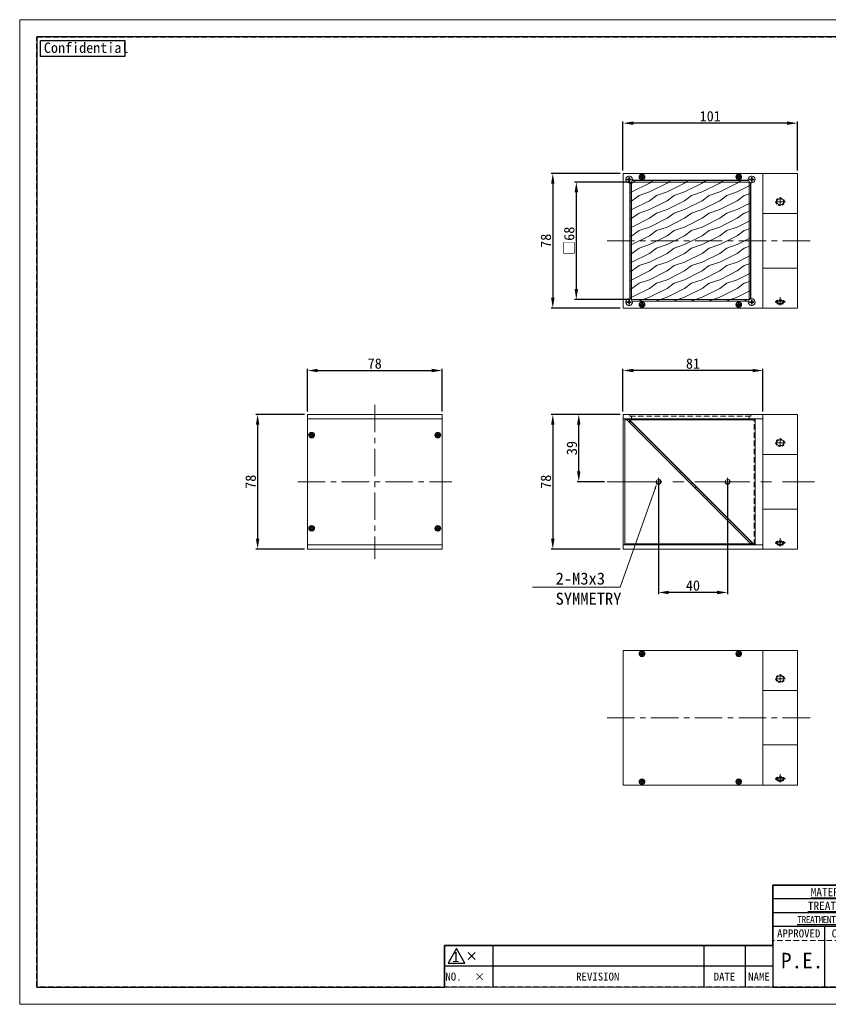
# Model space of a CAD drawing. Header units: millimetres. Extents: x -201 to 202, y 143 to 428.
# Tile 1 of 2: x -201 to 33, y 143 to 428. Entities that reach past the tile are written whole.
import ezdxf
from ezdxf import colors
from ezdxf.entities.mleader import LeaderData, LeaderLine
from ezdxf.enums import TextEntityAlignment as Align
from ezdxf.math import Vec2, Vec3

# ---------------------------------------------------------------- set-up
doc = ezdxf.new("R2010")
doc.units = ezdxf.units.MM
doc.header["$LTSCALE"] = 0.25
doc.linetypes.add('CENTER', pattern=[50.8, 31.75, -6.35, 6.35, -6.35])
doc.linetypes.add('HIDDEN', pattern=[9.525, 6.35, -3.175])
for name, color, linetype, lineweight in [('CENTER', 1, 'CENTER', 9), ('COVER', 7, 'Continuous', 20), ('COVER GLASS', 4, 'Continuous', 20), ('DIMENSION', 6, 'Continuous', 15), ('FRAME', 5, 'Continuous', 20), ('FRONT PANEL', 3, 'Continuous', 20), ('HALF MIRROR', 7, 'Continuous', 20), ('LENS ADAPTER', 7, 'Continuous', 20), ('MXB6332', 7, 'Continuous', 20), ('REAR PANEL', 3, 'Continuous', 20), ('SIDE PANEL 1', 11, 'Continuous', 20), ('SIDE PANEL 2', 11, 'Continuous', 20)]:
    doc.layers.add(name, color=color, linetype=linetype, lineweight=lineweight)
doc.layers.add('EMPTY LINE', color=252, linetype='Continuous', lineweight=0, plot=False)
doc.layers.add('FORM', color=7, linetype='Continuous')
doc.layers.add('MXB4508', color=7, linetype='Continuous')
doc.styles.add('VS Standard', font='msgothic.ttc', dxfattribs={"height": 3})
doc.styles.add('VS Standard(小)', font='txt', dxfattribs={"height": 2.4})
doc.dimstyles.new('VS Standard x0.5', dxfattribs={"dimtxt": 3, "dimasz": 3, "dimexe": 0.5, "dimexo": 0.8, "dimgap": 0.5, "dimtad": 3, "dimlfac": 2, "dimrnd": 0.0001, "dimzin": 9, "dimdsep": 46, "dimtxsty": 'VS Standard', "dimcen": 0, "dimaunit": 1, "dimadec": 0, "dimazin": 2, "dimtfac": 1, "dimtmove": 0, "dimatfit": 3, "dimfxl": 1, "dimtolj": 1, "dimtzin": 0, "dimarcsym": 0})

# ---------------------------------------------------------------- blocks, each defined once
blk = doc.blocks.new('表題欄金物用_ver2.0.0')
at = {"layer": 'FORM', "color": 0}
for p, q in [((-11, 40.5), (-191, 40.5)), ((-191, 40.5), (-191, 28.5)), ((-39, 36.5), (-191, 36.5)), ((-39, 32.5), (-191, 32.5)), ((-11, 28.5), (-191, 28.5)), ((-191, 28.5), (-191, 11)), ((-176, 28.5), (-176, 11)), ((-272, 23), (-286, 23)), ((-286, 23), (-286, 17)), ((-211, 23), (-272, 23)), ((-272, 23), (-272, 17)), ((-211, 23), (-211, 17)), ((-199, 23), (-211, 23)), ((-199, 23), (-199, 17)), ((-191, 23), (-199, 23)), ((-279.19, 21), (-277.19, 19)), ((-279.19, 19), (-277.19, 21)), ((-286, 17), (-286, 11)), ((-272, 17), (-286, 17)), ((-272, 17), (-272, 11)), ((-211, 17), (-272, 17)), ((-211, 17), (-211, 11)), ((-199, 17), (-211, 17)), ((-199, 17), (-199, 11)), ((-191, 17), (-199, 17)), ((-191, 11), (-11, 11))]:
    blk.add_line(p, q, dxfattribs=at)
at = {"layer": 'FORM', "color": 0, "linetype": 'HIDDEN', "lineweight": 9}
blk.add_line((-131, 24.5), (-191, 24.5), dxfattribs=at)
at = {"layer": 'FORM', "color": 0, "lineweight": 15}
blk.add_line((-191, 11), (-286, 11), dxfattribs=at)
at = {"layer": 'FORM', "color": 0}
blk.add_lwpolyline([(-282.58, 22.13), (-285.01, 17.93), (-280.16, 17.93)], close=True, dxfattribs=at)
at = {"layer": 'FORM', "color": 0, "attachment_point": 5}
for s, insert, char_height, width, style in [('{\\LMATERIAL}', (-173.5, 38.5), 2.4, 36.5, 'VS Standard(小)'), ('{\\LTREATMENT}', (-173.5, 34.5), 2.4, 36.5, 'VS Standard(小)'), ('{\\T0.9;\\LTREATMENT CONTACT}', (-173.5, 30.5), 2, 36.5, 'VS Standard(小)'), ('{\\fＭＳ ゴシック|b0|i0|c128|p49;APPROVED}', (-183.5, 26.5), 2.3, 15, 'VS Standard'), ('{\\fＭＳ ゴシック|b0|i0|c128|p49;CHECKED}', (-168.5, 26.5), 2.3, 15, 'VS Standard'), ('NO.', (-283.44, 14), 2.3, 14, 'VS Standard'), ('\\pxi-3,l4,t4;×^I', (-276.99, 14), 2.3, 14, 'VS Standard'), ('REVISION', (-241.67, 14), 2.3, 46, 'VS Standard'), ('{\\fMS Gothic|b0|i0|c128|p49;DATE}', (-204.99, 14), 2.3, 12, 'VS Standard'), ('NAME', (-195, 14), 2.3, 8, 'VS Standard')]:
    blk.add_mtext(s, dxfattribs=dict(at, insert=insert, char_height=char_height, width=width, style=style))
at = {"layer": 'FORM', "color": 0, "insert": (-282.79, 19.73), "char_height": 3, "attachment_point": 5, "style": 'VS Standard'}
blk.add_mtext('1', dxfattribs=at)
at = {"layer": 'FORM', "color": 0}
for tag, height, style, p in [('材料', 2.8, 'VS Standard', (-133, 38.5)), ('一般面取', 2.8, 'VS Standard', (-57, 38.5)), ('処理', 2.8, 'VS Standard', (-133, 34.5)), ('仕上', 2.8, 'VS Standard', (-57, 34.5)), ('処理接点', 2.8, 'VS Standard', (-133, 30.5)), ('偏芯', 2.8, 'VS Standard', (-57, 30.5)), ('一般公差', 2.4, 'VS Standard(小)', (-106, 26.31)), ('適用（機種名）', 3.6, 'VS Standard', (-44.75, 24.75)), ('角度', 2.4, 'VS Standard(小)', (-106, 21.94)), ('NAME', 3.5, 'VS Standard', (-44.75, 18.5)), ('SCALE', 2.4, 'VS Standard(小)', (-106, 17.56)), ('DATE', 2.4, 'VS Standard(小)', (-106, 13.19)), ('DRAW_NO.', 3.5, 'VS Standard', (-44.75, 13.5))]:
    blk.add_attdef(tag, text='', height=height, dxfattribs=dict(at, style=style)).set_placement(p, align=Align.MIDDLE_CENTER)
at = {"layer": 'FORM', "color": 0, "style": 'VS Standard'}
for tag, p in [('APPROVED', (-182.5, 15.06)), ('CHECKED', (-167.5, 15.18)), ('DESIGNED', (-152.5, 15.09)), ('DRAWN', (-137.5, 15.23))]:
    blk.add_attdef(tag, text='', height=4.5, dxfattribs=at).set_placement(p, align=Align.BOTTOM_CENTER)
blk = doc.blocks.new('*D126')
at = {"layer": 'Defpoints', "color": 0}
for p in [(-118.23, 313.5), (-132.63, 274.5), (-118.23, 274.5)]:
    blk.add_point(p, dxfattribs=at)
at = {"layer": 'DIMENSION', "color": 0, "lineweight": -2}
for p, q in [((-119.03, 313.5), (-133.13, 313.5)), ((-132.63, 310.5), (-132.63, 277.5)), ((-119.03, 274.5), (-133.13, 274.5))]:
    blk.add_line(p, q, dxfattribs=at)
at = {"layer": 'DIMENSION', "color": 0}
for points in [[(-132.13, 310.5), (-133.13, 310.5), (-132.63, 313.5)], [(-133.13, 277.5), (-132.13, 277.5), (-132.63, 274.5)]]:
    blk.add_solid(points, dxfattribs=at)
at = {"layer": 'DIMENSION', "color": 0, "insert": (-134.63, 294), "char_height": 3, "attachment_point": 5, "rotation": 90, "style": 'VS Standard'}
blk.add_mtext('\\A1;78', dxfattribs=at)
blk = doc.blocks.new('*D127')
at = {"layer": 'Defpoints', "color": 0}
for p in [(-79.23, 326.2), (-118.23, 313.5), (-79.23, 313.5)]:
    blk.add_point(p, dxfattribs=at)
at = {"layer": 'DIMENSION', "color": 0, "lineweight": -2}
for p, q in [((-118.23, 314.3), (-118.23, 326.7)), ((-115.23, 326.2), (-82.23, 326.2)), ((-79.23, 314.3), (-79.23, 326.7))]:
    blk.add_line(p, q, dxfattribs=at)
at = {"layer": 'DIMENSION', "color": 0}
for points in [[(-115.23, 326.7), (-115.23, 325.7), (-118.23, 326.2)], [(-82.23, 325.7), (-82.23, 326.7), (-79.23, 326.2)]]:
    blk.add_solid(points, dxfattribs=at)
at = {"layer": 'DIMENSION', "color": 0, "insert": (-98.73, 328.2), "char_height": 3, "attachment_point": 5, "style": 'VS Standard'}
blk.add_mtext('\\A1;78', dxfattribs=at)
blk = doc.blocks.new('*D128')
at = {"layer": 'Defpoints', "color": 0}
for p in [(-26.86, 326.2), (-26.86, 313.5), (13.64, 313.5)]:
    blk.add_point(p, dxfattribs=at)
at = {"layer": 'DIMENSION', "color": 0, "lineweight": -2}
for p, q in [((-26.86, 314.3), (-26.86, 326.7)), ((10.64, 326.2), (-23.86, 326.2)), ((13.64, 314.3), (13.64, 326.7))]:
    blk.add_line(p, q, dxfattribs=at)
at = {"layer": 'DIMENSION', "color": 0}
for points in [[(-23.86, 326.7), (-23.86, 325.7), (-26.86, 326.2)], [(10.64, 325.7), (10.64, 326.7), (13.64, 326.2)]]:
    blk.add_solid(points, dxfattribs=at)
at = {"layer": 'DIMENSION', "color": 0, "insert": (-6.61, 328.2), "char_height": 3, "attachment_point": 5, "style": 'VS Standard'}
blk.add_mtext('\\A1;81', dxfattribs=at)
blk = doc.blocks.new('*D129')
at = {"layer": 'Defpoints', "color": 0}
for p in [(-16.61, 294), (3.39, 294), (-16.61, 261.96)]:
    blk.add_point(p, dxfattribs=at)
at = {"layer": 'DIMENSION', "color": 0, "lineweight": -2}
for p, q in [((-16.61, 293.2), (-16.61, 261.46)), ((3.39, 293.2), (3.39, 261.46)), ((0.39, 261.96), (-13.61, 261.96))]:
    blk.add_line(p, q, dxfattribs=at)
at = {"layer": 'DIMENSION', "color": 0}
for points in [[(-13.61, 262.46), (-13.61, 261.46), (-16.61, 261.96)], [(0.39, 261.46), (0.39, 262.46), (3.39, 261.96)]]:
    blk.add_solid(points, dxfattribs=at)
at = {"layer": 'DIMENSION', "color": 0, "insert": (-6.61, 263.96), "char_height": 3, "attachment_point": 5, "style": 'VS Standard'}
blk.add_mtext('\\A1;40', dxfattribs=at)
blk = doc.blocks.new('*D130')
at = {"layer": 'Defpoints', "color": 0}
for p in [(-26.86, 313.5), (-47.18, 274.5), (-26.86, 274.5)]:
    blk.add_point(p, dxfattribs=at)
at = {"layer": 'DIMENSION', "color": 0, "lineweight": -2}
for p, q in [((-27.66, 313.5), (-47.68, 313.5)), ((-47.18, 310.5), (-47.18, 277.5)), ((-27.66, 274.5), (-47.68, 274.5))]:
    blk.add_line(p, q, dxfattribs=at)
at = {"layer": 'DIMENSION', "color": 0}
for points in [[(-46.68, 310.5), (-47.68, 310.5), (-47.18, 313.5)], [(-47.68, 277.5), (-46.68, 277.5), (-47.18, 274.5)]]:
    blk.add_solid(points, dxfattribs=at)
at = {"layer": 'DIMENSION', "color": 0, "insert": (-49.18, 294), "char_height": 3, "attachment_point": 5, "rotation": 90, "style": 'VS Standard'}
blk.add_mtext('\\A1;78', dxfattribs=at)
blk = doc.blocks.new('*D131')
at = {"layer": 'Defpoints', "color": 0}
for p in [(-39.66, 313.5), (-26.86, 313.5), (-31.46, 294)]:
    blk.add_point(p, dxfattribs=at)
at = {"layer": 'DIMENSION', "color": 0, "lineweight": -2}
for p, q in [((-27.66, 313.5), (-40.16, 313.5)), ((-39.66, 297), (-39.66, 310.5)), ((-32.26, 294), (-40.16, 294))]:
    blk.add_line(p, q, dxfattribs=at)
at = {"layer": 'DIMENSION', "color": 0}
for points in [[(-39.16, 310.5), (-40.16, 310.5), (-39.66, 313.5)], [(-40.16, 297), (-39.16, 297), (-39.66, 294)]]:
    blk.add_solid(points, dxfattribs=at)
at = {"layer": 'DIMENSION', "color": 0, "insert": (-41.66, 303.75), "char_height": 3, "attachment_point": 5, "rotation": 90, "style": 'VS Standard'}
blk.add_mtext('\\A1;39', dxfattribs=at)
blk = doc.blocks.new('*D132')
at = {"layer": 'Defpoints', "color": 0}
for p in [(-26.86, 397.8), (-26.86, 383.25), (23.64, 383.25)]:
    blk.add_point(p, dxfattribs=at)
at = {"layer": 'DIMENSION', "color": 0, "lineweight": -2}
for p, q in [((-26.86, 384.05), (-26.86, 398.3)), ((20.64, 397.8), (-23.86, 397.8)), ((23.64, 384.05), (23.64, 398.3))]:
    blk.add_line(p, q, dxfattribs=at)
at = {"layer": 'DIMENSION', "color": 0}
for points in [[(-23.86, 398.3), (-23.86, 397.3), (-26.86, 397.8)], [(20.64, 397.3), (20.64, 398.3), (23.64, 397.8)]]:
    blk.add_solid(points, dxfattribs=at)
at = {"layer": 'DIMENSION', "color": 0, "insert": (-1.61, 399.8), "char_height": 3, "attachment_point": 5, "style": 'VS Standard'}
blk.add_mtext('\\A1;101', dxfattribs=at)
blk = doc.blocks.new('*D133')
at = {"layer": 'Defpoints', "color": 0}
for p in [(-26.86, 383.25), (-47.18, 344.25), (-26.86, 344.25)]:
    blk.add_point(p, dxfattribs=at)
at = {"layer": 'DIMENSION', "color": 0, "lineweight": -2}
for p, q in [((-27.66, 383.25), (-47.68, 383.25)), ((-47.18, 380.25), (-47.18, 347.25)), ((-27.66, 344.25), (-47.68, 344.25))]:
    blk.add_line(p, q, dxfattribs=at)
at = {"layer": 'DIMENSION', "color": 0}
for points in [[(-46.68, 380.25), (-47.68, 380.25), (-47.18, 383.25)], [(-47.68, 347.25), (-46.68, 347.25), (-47.18, 344.25)]]:
    blk.add_solid(points, dxfattribs=at)
at = {"layer": 'DIMENSION', "color": 0, "insert": (-49.18, 363.75), "char_height": 3, "attachment_point": 5, "rotation": 90, "style": 'VS Standard'}
blk.add_mtext('\\A1;78', dxfattribs=at)
blk = doc.blocks.new('*D134')
at = {"layer": 'Defpoints', "color": 0}
for p in [(-24.11, 380.75), (-40.37, 346.75), (-24.11, 346.75)]:
    blk.add_point(p, dxfattribs=at)
at = {"layer": 'DIMENSION', "color": 0, "lineweight": -2}
for p, q in [((-24.91, 380.75), (-40.87, 380.75)), ((-40.37, 377.75), (-40.37, 349.75)), ((-24.91, 346.75), (-40.87, 346.75))]:
    blk.add_line(p, q, dxfattribs=at)
at = {"layer": 'DIMENSION', "color": 0}
for points in [[(-39.87, 377.75), (-40.87, 377.75), (-40.37, 380.75)], [(-40.87, 349.75), (-39.87, 349.75), (-40.37, 346.75)]]:
    blk.add_solid(points, dxfattribs=at)
at = {"layer": 'DIMENSION', "color": 0, "insert": (-42.4, 363.75), "char_height": 3, "attachment_point": 5, "rotation": 90, "style": 'VS Standard'}
blk.add_mtext('\\A1;□\\A1;68', dxfattribs=at)

msp = doc.modelspace()

# ---------------------------------------------------------------- hatches: boundary and pattern name
at = {"layer": 'COVER GLASS'}
h = msp.add_hatch(dxfattribs=at)
h.set_pattern_fill('WOOD1', color=256, scale=0.25, style=0)
h.set_pattern_definition([(216.8699, (-205.1124, 133.0253), (15.2399996, 10.1600006), [2.54, -22.86]), (206.5651, (-202.0644, 131.5013), (-5.079996, -5.080007), [5.67961, -5.67961]), (198.4349, (-202.0644, 128.9613), (-10.160002, -5.079992), [3.21288, -12.851496])])
h.paths.add_polyline_path([(9.4636, 346.3039, -0.24091424), (10.0914, 346.9319), (10.0914, 380.5765, -0.2407244), (9.4638, 381.2039), (-24.181, 381.2039, -0.24071633), (-24.8086, 380.5765), (-24.8086, 346.9319, -0.24090616), (-24.1808, 346.3039)])
at = {"layer": 'HALF MIRROR'}
h = msp.add_hatch(dxfattribs=at)
h.set_pattern_fill('ANSI31', color=256, scale=0.5, style=0)
h.set_pattern_definition([(45, (-830.8339, 149.7678), (-1.122532, 1.122532), [])])
h.paths.add_polyline_path([(-24.8382, 311.7092), (-24.6614, 311.5324), (10.3404, 276.5306), (10.5171, 276.3538), (10.1636, 276.0003), (9.9868, 276.1771), (-25.015, 311.1788), (-25.1918, 311.3556)])
edge = h.paths.add_edge_path()
edge.add_line((-25.015, 311.1788), (-24.6614, 311.5324))
edge.add_line((9.9868, 276.1771), (10.3404, 276.5306))

# ---------------------------------------------------------------- linework, layer by layer
at = {"layer": 'CENTER', "ltscale": 0.3}
for p, q in [((18.6414, 376.3991), (18.6414, 373.681)), ((20.1415, 375.0401), (17.1413, 375.0401)), ((20.1415, 346.043), (17.1413, 346.043)), ((18.6414, 347.4021), (18.6414, 344.684)), ((20.1415, 305.2861), (17.1413, 305.2861)), ((18.6414, 306.6451), (18.6414, 303.927)), ((-16.6086, 295.1328), (-16.6086, 292.8677)), ((3.3914, 295.1328), (3.3914, 292.8677)), ((18.6414, 277.6481), (18.6414, 274.93)), ((20.1415, 276.2891), (17.1413, 276.2891)), ((20.1415, 236.9858), (17.1413, 236.9858)), ((18.6414, 238.3449), (18.6414, 235.6268)), ((18.6414, 209.3478), (18.6414, 206.6297)), ((20.1415, 207.9888), (17.1413, 207.9888))]:
    msp.add_line(p, q, dxfattribs=at)
at = {"layer": 'CENTER'}
for p, q in [((-31.4588, 363.7542), (28.5412, 363.7542)), ((-98.7306, 316.2721), (-98.7306, 271.7221)), ((-121.0036, 294.0003), (-76.4536, 294.0003)), ((-31.4588, 225.7), (28.5412, 225.7))]:
    msp.add_line(p, q, dxfattribs=at)
at = {"layer": 'CENTER', "ltscale": 2}
msp.add_line((-31.4588, 294.0003), (28.5412, 294.0003), dxfattribs=at)
at = {"layer": 'COVER'}
for p, q in [((13.6414, 383.2542), (-26.8586, 383.2542)), ((-26.8586, 383.2542), (-26.8586, 344.2542)), ((13.6414, 344.2542), (13.6414, 383.2542)), ((-26.8586, 344.2542), (13.6414, 344.2542)), ((-118.2306, 275.7503), (-79.2306, 275.7503)), ((-118.2306, 274.5003), (-118.2306, 275.2503)), ((-79.2306, 274.5003), (-118.2306, 274.5003)), ((-79.2306, 275.2503), (-79.2306, 274.5003)), ((-26.8586, 275.7503), (13.6414, 275.7503)), ((-26.8586, 274.5003), (-26.8586, 275.7503)), ((13.6414, 274.5003), (-26.8586, 274.5003)), ((-26.3086, 275.7503), (-26.3086, 276.0003)), ((11.0914, 276.0003), (11.0914, 275.7503)), ((13.6414, 275.7503), (13.6414, 274.5003)), ((-26.8586, 206.2), (-26.8586, 245.2)), ((-26.8586, 245.2), (13.6414, 245.2)), ((13.6414, 245.2), (13.6414, 206.2)), ((13.6414, 206.2), (-26.8586, 206.2))]:
    msp.add_line(p, q, dxfattribs=at)
at = {"layer": 'COVER', "linetype": 'HIDDEN'}
msp.add_line((-26.3086, 276.0003), (11.0914, 276.0003), dxfattribs=at)
at = {"layer": 'COVER'}
for centre in [(-21.3586, 244.2), (6.6414, 244.2), (-21.3586, 207.2), (6.6414, 207.2)]:
    msp.add_circle(centre, 0.8, dxfattribs=at)
at = {"layer": 'COVER GLASS'}
for points in [[(-24.8086, 346.9319), (-24.8086, 380.5765)], [(-24.181, 381.2039), (9.4638, 381.2039)], [(10.0914, 380.5765), (10.0914, 346.9319)], [(9.4636, 346.3039), (-24.1808, 346.3039)]]:
    msp.add_lwpolyline(points, dxfattribs=at)
at = {"layer": 'EMPTY LINE'}
for p, q in [((-201.5, 427.75), (-201.5, 142.75)), ((201.5, 427.75), (-201.5, 427.75)), ((-201.5, 142.75), (201.5, 142.75))]:
    msp.add_line(p, q, dxfattribs=at)
at = {"layer": 'FORM', "linetype": 'HIDDEN'}
msp.add_lwpolyline([(-196.5, 422.75), (196.5, 422.75), (196.5, 147.75), (-196.5, 147.75)], close=True, dxfattribs=at)
at = {"layer": 'FORM'}
msp.add_lwpolyline([(-196.5, 422.75), (-196.5, 147.75), (-78.5, 147.75), (-78.5, 159.75), (16.5, 159.75), (16.5, 177.25), (196.5, 177.25), (196.5, 422.75), (-196.5, 422.75)], close=True, dxfattribs=at)
at = {"layer": 'FORM', "lineweight": 30}
msp.add_lwpolyline([(-195.5, 421.75), (-171.1092, 421.75), (-171.1092, 417.0878), (-195.5, 417.0878)], close=True, dxfattribs=at)
at = {"layer": 'FRAME'}
for p, q in [((-26.8586, 383.2542), (-26.8586, 344.2542)), ((13.6414, 383.2542), (-26.8586, 383.2542)), ((13.6414, 344.2542), (13.6414, 383.2542)), ((-24.8586, 380.5042), (-24.8586, 347.0042)), ((-24.3586, 380.5042), (-24.3586, 347.0042)), ((9.3914, 381.2536), (-24.1086, 381.2542)), ((9.3914, 380.7542), (-24.1086, 380.7542)), ((9.6414, 347.0042), (9.6414, 380.5042)), ((10.1414, 347.0042), (10.1414, 380.5036)), ((-24.1086, 346.7542), (9.3914, 346.7542)), ((-24.1086, 346.2542), (9.3914, 346.2542)), ((-26.8586, 344.2542), (13.6414, 344.2542)), ((-118.2306, 313.5003), (-118.2306, 312.7503)), ((-79.2306, 313.5003), (-118.2306, 313.5003)), ((-79.2306, 312.7503), (-79.2306, 313.5003)), ((-26.8586, 313.5003), (-26.8586, 312.2503)), ((13.6414, 313.5003), (-26.8586, 313.5003)), ((13.6414, 312.2503), (13.6414, 313.5003)), ((-118.2306, 312.2503), (-79.2306, 312.2503)), ((-26.8586, 312.2503), (13.6414, 312.2503)), ((-26.3086, 312.2503), (-26.3086, 312.0003)), ((-26.8586, 206.2), (-26.8586, 245.2)), ((-26.8586, 245.2), (13.6414, 245.2)), ((13.6414, 245.2), (13.6414, 206.2)), ((13.6414, 206.2), (-26.8586, 206.2))]:
    msp.add_line(p, q, dxfattribs=at)
at = {"layer": 'FRAME', "linetype": 'HIDDEN'}
for p, q in [((-24.8586, 313.5003), (-24.8586, 312.9503)), ((10.1414, 313.5003), (10.1414, 312.9503)), ((-26.3086, 312.0003), (11.0914, 312.0003)), ((-24.8586, 312.9503), (10.1414, 312.9503)), ((-24.3586, 312.9503), (-24.3586, 312.0003)), ((9.6414, 312.9503), (9.6414, 312.0003)), ((11.0914, 312.2503), (11.0914, 312.0003))]:
    msp.add_line(p, q, dxfattribs=at)
at = {"layer": 'FRAME'}
for centre in [(-21.3586, 382.2542), (6.6414, 382.2542), (-21.3586, 345.2542), (6.6414, 345.2542)]:
    msp.add_circle(centre, 0.8, dxfattribs=at)
for centre, radius, start, end in [((-24.1086, 380.5042), 0.75, 175.548342, 180), ((-24.1086, 380.5042), 0.25, 90, 180), ((-24.1086, 380.5042), 0.75, 89.998918, 94.450847), ((9.3914, 380.5036), 0.75, 85.535473, 89.998918), ((9.3914, 380.5042), 0.25, 0, 90), ((9.3914, 380.5036), 0.75, 0, 4.502663), ((-24.1086, 347.0042), 0.75, 180, 184.45055), ((-24.1086, 347.0042), 0.25, 180, 270), ((-24.1086, 347.0042), 0.75, 265.54945, 270), ((9.3914, 347.0042), 0.25, 270, 0), ((9.3914, 347.0042), 0.75, 270, 274.45055), ((9.3914, 347.0042), 0.75, 355.54945, 0)]:
    msp.add_arc(centre, radius, start, end, dxfattribs=at)
at = {"layer": 'FRONT PANEL'}
for p, q in [((-26.8586, 383.2542), (-26.8586, 344.2542)), ((-26.3586, 312.2503), (-26.8586, 312.2503)), ((-26.8586, 312.2503), (-26.8586, 275.7503)), ((-26.3586, 275.7503), (-26.3586, 312.2503)), ((-26.8586, 275.7503), (-26.3586, 275.7503)), ((-26.3586, 245.2), (-26.8586, 245.2)), ((-26.8586, 245.2), (-26.8586, 206.2)), ((-26.8586, 206.2), (-26.3586, 206.2))]:
    msp.add_line(p, q, dxfattribs=at)
msp.add_lwpolyline([(-118.2306, 275.7503), (-79.2306, 275.7503), (-79.2306, 312.2503), (-118.2306, 312.2503)], close=True, dxfattribs=at)
for centre in [(-116.9806, 307.5003), (-116.9806, 307.5003), (-80.4806, 307.5003), (-80.4806, 307.5003), (-116.9806, 280.5003), (-116.9806, 280.5003), (-80.4806, 280.5003), (-80.4806, 280.5003)]:
    msp.add_circle(centre, 0.8, dxfattribs=at)
at = {"layer": 'HALF MIRROR'}
msp.add_line((-25.015, 311.1788), (-24.6614, 311.5324), dxfattribs=at)
msp.add_lwpolyline([(-24.8382, 311.7092), (10.5171, 276.3538), (10.1636, 276.0003), (-25.1918, 311.3556)], close=True, dxfattribs=at)
at = {"layer": 'LENS ADAPTER'}
for p, q in [((13.6414, 383.2542), (13.6414, 344.2542)), ((23.6414, 383.2542), (13.6414, 383.2542)), ((23.6414, 344.2542), (23.6414, 383.2542)), ((13.6414, 371.6441), (23.6414, 371.6441)), ((13.6414, 355.8644), (23.6414, 355.8644)), ((13.6414, 344.2542), (23.6414, 344.2542)), ((13.6414, 313.5003), (23.6414, 313.5003)), ((13.6414, 274.5003), (13.6414, 313.5003)), ((23.6414, 313.5003), (23.6414, 274.5003)), ((13.6414, 301.8901), (23.6414, 301.8901)), ((13.6414, 286.1104), (23.6414, 286.1104)), ((23.6414, 274.5003), (13.6414, 274.5003)), ((13.6414, 245.2), (23.6414, 245.2)), ((13.6414, 206.2), (13.6414, 245.2)), ((23.6414, 245.2), (23.6414, 206.2)), ((13.6414, 233.5899), (23.6414, 233.5899)), ((13.6414, 217.8101), (23.6414, 217.8101)), ((23.6414, 206.2), (13.6414, 206.2))]:
    msp.add_line(p, q, dxfattribs=at)
at = {"layer": 'LENS ADAPTER', "linetype": 'HIDDEN', "ltscale": 0.5, "extrusion": (0, 0, -1)}
for centre in [(18.6414, 375.0401), (18.6414, 305.2861), (18.6414, 236.9858)]:
    msp.add_ellipse(centre, major_axis=(1.25, 0), ratio=0.84, dxfattribs=at)
at = {"layer": 'LENS ADAPTER', "linetype": 'HIDDEN', "ltscale": 0.5}
for centre in [(18.6414, 346.043), (18.6414, 276.2891), (18.6414, 207.9888)]:
    msp.add_ellipse(centre, major_axis=(-1.25, 0), ratio=0.52, dxfattribs=at)
at = {"layer": 'LENS ADAPTER'}
for points, knots in [([(19.6914, 375.0401), (19.6914, 374.9338), (19.6665, 374.8272), (19.5919, 374.6762), (19.5609, 374.6273), (19.4872, 374.5347), (19.4445, 374.4909), (19.3002, 374.3697), (19.184, 374.3041), (18.9239, 374.2136), (18.7836, 374.19), (18.4991, 374.1901), (18.3588, 374.2136), (18.0987, 374.3041), (17.9824, 374.3698), (17.8381, 374.4911), (17.7953, 374.535), (17.7216, 374.6277), (17.6906, 374.6767), (17.6162, 374.8276), (17.5912, 374.9346), (17.5915, 375.147), (17.6166, 375.2535), (17.6909, 375.4039), (17.7219, 375.4528), (17.7956, 375.5454), (17.8383, 375.5892), (17.9826, 375.7104), (18.0988, 375.776), (18.3588, 375.8665), (18.4992, 375.8901), (18.7837, 375.89), (18.924, 375.8665), (19.1841, 375.776), (19.3004, 375.7103), (19.4447, 375.589), (19.4875, 375.5451), (19.5612, 375.4524), (19.5922, 375.4035), (19.6666, 375.2525), (19.6914, 375.1462), (19.6914, 375.0401)], [0, 0, 0, 0, 0.99833919, 0.99999662, 1.49738738, 1.49890911, 1.99652763, 1.99708585, 2.99816212, 2.9983896, 3.99976174, 3.99998165, 5.00136136, 5.00158881, 6.00299586, 6.00355299, 6.5021361, 6.50365614, 7.00118429, 7.00284511, 7.99952348, 8.00546429, 8.99786267, 8.99952342, 9.49691087, 9.4984326, 9.99605111, 9.99660933, 10.9976856, 10.99791308, 11.99928523, 11.99950514, 13.00088485, 13.00111229, 14.00251934, 14.00307647, 14.50165959, 14.50317963, 15.00070778, 15.00236859, 15.99904697, 15.99904697, 15.99904697, 15.99904697]), ([(17.5914, 346.043), (17.5914, 346.0261), (17.5945, 346.0077), (17.61, 345.9673), (17.6229, 345.9441), (17.6632, 345.8935), (17.6902, 345.8668), (17.7597, 345.8127), (17.8013, 345.786), (17.9474, 345.7101), (18.0678, 345.6676), (18.3422, 345.6085), (18.4906, 345.593), (18.7922, 345.593), (18.9406, 345.6085), (19.215, 345.6676), (19.3354, 345.7101), (19.4815, 345.7861), (19.5232, 345.8127), (19.5927, 345.8668), (19.6197, 345.8936), (19.6599, 345.9441), (19.6728, 345.9673), (19.6883, 346.0078), (19.6914, 346.0261), (19.6914, 346.06), (19.6883, 346.0783), (19.6728, 346.1188), (19.6599, 346.1419), (19.6196, 346.1925), (19.5926, 346.2193), (19.5231, 346.2734), (19.4815, 346.3), (19.3354, 346.376), (19.215, 346.4184), (18.9406, 346.4775), (18.7922, 346.493), (18.4905, 346.493), (18.3421, 346.4775), (18.0678, 346.4184), (17.9473, 346.3759), (17.8012, 346.2999), (17.7596, 346.2733), (17.6901, 346.2192), (17.6631, 346.1924), (17.6229, 346.1419), (17.61, 346.1187), (17.5945, 346.0783), (17.5914, 346.06), (17.5914, 346.043)], [0, 0, 0, 0, 0.99913421, 0.99999956, 2.0125757, 2.01361524, 3.02941748, 3.03013222, 4.04536566, 4.04582793, 6.08897875, 6.08929276, 8.12759818, 8.12796398, 10.16621761, 10.16653161, 12.20983071, 12.21029279, 13.22577888, 13.22649342, 14.24262067, 14.24366013, 15.25606216, 15.25692795, 16.25519636, 16.25552001, 17.25433057, 17.25519607, 18.26777206, 18.2688116, 19.28461385, 19.28532859, 20.30056202, 20.3010243, 22.34417512, 22.34448912, 24.38279455, 24.38316035, 26.42141398, 26.42172797, 28.46502707, 28.46548915, 29.48097525, 29.48168979, 30.49781703, 30.4988565, 31.51125852, 31.51212432, 32.51039273, 32.51039273, 32.51039273, 32.51039273]), ([(19.6914, 305.2861), (19.6914, 305.1798), (19.6665, 305.0733), (19.5919, 304.9222), (19.5609, 304.8733), (19.4872, 304.7807), (19.4445, 304.7369), (19.3002, 304.6158), (19.184, 304.5501), (18.9239, 304.4597), (18.7836, 304.4361), (18.4991, 304.4361), (18.3588, 304.4597), (18.0987, 304.5502), (17.9824, 304.6159), (17.8381, 304.7372), (17.7953, 304.7811), (17.7216, 304.8738), (17.6906, 304.9227), (17.6162, 305.0736), (17.5912, 305.1806), (17.5915, 305.393), (17.6166, 305.4995), (17.6909, 305.65), (17.7219, 305.6989), (17.7956, 305.7914), (17.8383, 305.8352), (17.9826, 305.9564), (18.0988, 306.0221), (18.3588, 306.1125), (18.4992, 306.1361), (18.7837, 306.1361), (18.924, 306.1125), (19.1841, 306.022), (19.3004, 305.9563), (19.4447, 305.835), (19.4875, 305.7911), (19.5612, 305.6984), (19.5922, 305.6495), (19.6666, 305.4986), (19.6914, 305.3922), (19.6914, 305.2861)], [0, 0, 0, 0, 0.99833919, 0.99999662, 1.49738738, 1.49890911, 1.99652763, 1.99708585, 2.99816212, 2.9983896, 3.99976174, 3.99998165, 5.00136136, 5.00158881, 6.00299586, 6.00355299, 6.5021361, 6.50365614, 7.00118429, 7.00284511, 7.99952348, 8.00546429, 8.99786267, 8.99952342, 9.49691087, 9.4984326, 9.99605111, 9.99660933, 10.9976856, 10.99791308, 11.99928523, 11.99950514, 13.00088485, 13.00111229, 14.00251934, 14.00307647, 14.50165959, 14.50317963, 15.00070778, 15.00236859, 15.99904697, 15.99904697, 15.99904697, 15.99904697]), ([(17.5914, 276.2891), (17.5914, 276.2721), (17.5945, 276.2538), (17.61, 276.2133), (17.6229, 276.1901), (17.6632, 276.1396), (17.6902, 276.1128), (17.7597, 276.0587), (17.8013, 276.0321), (17.9474, 275.9561), (18.0678, 275.9136), (18.3422, 275.8545), (18.4906, 275.839), (18.7922, 275.8391), (18.9406, 275.8545), (19.215, 275.9136), (19.3354, 275.9561), (19.4815, 276.0321), (19.5232, 276.0587), (19.5927, 276.1129), (19.6197, 276.1396), (19.6599, 276.1902), (19.6728, 276.2134), (19.6883, 276.2538), (19.6914, 276.2721), (19.6914, 276.306), (19.6883, 276.3243), (19.6728, 276.3648), (19.6599, 276.388), (19.6196, 276.4385), (19.5926, 276.4653), (19.5231, 276.5194), (19.4815, 276.546), (19.3354, 276.622), (19.215, 276.6645), (18.9406, 276.7236), (18.7922, 276.7391), (18.4905, 276.739), (18.3421, 276.7236), (18.0678, 276.6645), (17.9473, 276.622), (17.8012, 276.546), (17.7596, 276.5194), (17.6901, 276.4652), (17.6631, 276.4385), (17.6229, 276.3879), (17.61, 276.3647), (17.5945, 276.3243), (17.5914, 276.306), (17.5914, 276.2891)], [0, 0, 0, 0, 0.99913421, 0.99999956, 2.0125757, 2.01361524, 3.02941748, 3.03013222, 4.04536566, 4.04582793, 6.08897875, 6.08929276, 8.12759818, 8.12796398, 10.16621761, 10.16653161, 12.20983071, 12.21029279, 13.22577888, 13.22649342, 14.24262067, 14.24366013, 15.25606216, 15.25692795, 16.25519636, 16.25552001, 17.25433057, 17.25519607, 18.26777206, 18.2688116, 19.28461385, 19.28532859, 20.30056202, 20.3010243, 22.34417512, 22.34448912, 24.38279455, 24.38316035, 26.42141398, 26.42172797, 28.46502707, 28.46548915, 29.48097525, 29.48168979, 30.49781703, 30.4988565, 31.51125852, 31.51212432, 32.51039273, 32.51039273, 32.51039273, 32.51039273]), ([(19.6914, 236.9858), (19.6914, 236.8795), (19.6665, 236.773), (19.5919, 236.6219), (19.5609, 236.573), (19.4872, 236.4805), (19.4445, 236.4367), (19.3002, 236.3155), (19.184, 236.2499), (18.9239, 236.1594), (18.7836, 236.1358), (18.4991, 236.1358), (18.3588, 236.1594), (18.0987, 236.2499), (17.9824, 236.3156), (17.8381, 236.4369), (17.7953, 236.4808), (17.7216, 236.5735), (17.6906, 236.6224), (17.6162, 236.7734), (17.5912, 236.8803), (17.5915, 237.0927), (17.6166, 237.1992), (17.6909, 237.3497), (17.7219, 237.3986), (17.7956, 237.4912), (17.8383, 237.535), (17.9826, 237.6561), (18.0988, 237.7218), (18.3588, 237.8123), (18.4992, 237.8358), (18.7837, 237.8358), (18.924, 237.8122), (19.1841, 237.7217), (19.3004, 237.656), (19.4447, 237.5348), (19.4875, 237.4909), (19.5612, 237.3981), (19.5922, 237.3492), (19.6666, 237.1983), (19.6914, 237.0919), (19.6914, 236.9858)], [0, 0, 0, 0, 0.99833919, 0.99999662, 1.49738738, 1.49890911, 1.99652763, 1.99708585, 2.99816212, 2.9983896, 3.99976174, 3.99998165, 5.00136136, 5.00158881, 6.00299586, 6.00355299, 6.5021361, 6.50365614, 7.00118429, 7.00284511, 7.99952348, 8.00546429, 8.99786267, 8.99952342, 9.49691087, 9.4984326, 9.99605111, 9.99660933, 10.9976856, 10.99791308, 11.99928523, 11.99950514, 13.00088485, 13.00111229, 14.00251934, 14.00307647, 14.50165959, 14.50317963, 15.00070778, 15.00236859, 15.99904697, 15.99904697, 15.99904697, 15.99904697]), ([(17.5914, 207.9888), (17.5914, 207.9718), (17.5945, 207.9535), (17.61, 207.913), (17.6229, 207.8898), (17.6632, 207.8393), (17.6902, 207.8125), (17.7597, 207.7584), (17.8013, 207.7318), (17.9474, 207.6558), (18.0678, 207.6133), (18.3422, 207.5543), (18.4906, 207.5388), (18.7922, 207.5388), (18.9406, 207.5543), (19.215, 207.6134), (19.3354, 207.6559), (19.4815, 207.7318), (19.5232, 207.7585), (19.5927, 207.8126), (19.6197, 207.8394), (19.6599, 207.8899), (19.6728, 207.9131), (19.6883, 207.9535), (19.6914, 207.9718), (19.6914, 208.0057), (19.6883, 208.0241), (19.6728, 208.0645), (19.6599, 208.0877), (19.6196, 208.1383), (19.5926, 208.165), (19.5231, 208.2191), (19.4815, 208.2458), (19.3354, 208.3217), (19.215, 208.3642), (18.9406, 208.4233), (18.7922, 208.4388), (18.4905, 208.4388), (18.3421, 208.4233), (18.0678, 208.3642), (17.9473, 208.3217), (17.8012, 208.2457), (17.7596, 208.2191), (17.6901, 208.165), (17.6631, 208.1382), (17.6229, 208.0876), (17.61, 208.0645), (17.5945, 208.024), (17.5914, 208.0057), (17.5914, 207.9888)], [0, 0, 0, 0, 0.99913421, 0.99999956, 2.0125757, 2.01361524, 3.02941748, 3.03013222, 4.04536566, 4.04582793, 6.08897875, 6.08929276, 8.12759818, 8.12796398, 10.16621761, 10.16653161, 12.20983071, 12.21029279, 13.22577888, 13.22649342, 14.24262067, 14.24366013, 15.25606216, 15.25692795, 16.25519636, 16.25552001, 17.25433057, 17.25519607, 18.26777206, 18.2688116, 19.28461385, 19.28532859, 20.30056202, 20.3010243, 22.34417512, 22.34448912, 24.38279455, 24.38316035, 26.42141398, 26.42172797, 28.46502707, 28.46548915, 29.48097525, 29.48168979, 30.49781703, 30.4988565, 31.51125852, 31.51212432, 32.51039273, 32.51039273, 32.51039273, 32.51039273])]:
    msp.add_open_spline(points, degree=3, knots=knots, dxfattribs=at)
at = {"layer": 'MXB4508'}
for points in [[(-21.9586, 382.3542), (-21.9586, 382.1542), (-21.4586, 382.1542), (-21.4586, 381.6542), (-21.2586, 381.6542), (-21.2586, 382.1542), (-20.7586, 382.1542), (-20.7586, 382.3542), (-21.2586, 382.3542), (-21.2586, 382.8542), (-21.4586, 382.8542), (-21.4586, 382.3542)], [(6.0414, 382.3542), (6.0414, 382.1542), (6.5414, 382.1542), (6.5414, 381.6542), (6.7414, 381.6542), (6.7414, 382.1542), (7.2414, 382.1542), (7.2414, 382.3542), (6.7414, 382.3542), (6.7414, 382.8542), (6.5414, 382.8542), (6.5414, 382.3542)], [(-21.9586, 345.3542), (-21.9586, 345.1542), (-21.4586, 345.1542), (-21.4586, 344.6542), (-21.2586, 344.6542), (-21.2586, 345.1542), (-20.7586, 345.1542), (-20.7586, 345.3542), (-21.2586, 345.3542), (-21.2586, 345.8542), (-21.4586, 345.8542), (-21.4586, 345.3542)], [(6.0414, 345.3542), (6.0414, 345.1542), (6.5414, 345.1542), (6.5414, 344.6542), (6.7414, 344.6542), (6.7414, 345.1542), (7.2414, 345.1542), (7.2414, 345.3542), (6.7414, 345.3542), (6.7414, 345.8542), (6.5414, 345.8542), (6.5414, 345.3542)], [(-117.5806, 307.6003), (-117.5806, 307.4003), (-117.0806, 307.4003), (-117.0806, 306.9003), (-116.8806, 306.9003), (-116.8806, 307.4003), (-116.3806, 307.4003), (-116.3806, 307.6003), (-116.8806, 307.6003), (-116.8806, 308.1003), (-117.0806, 308.1003), (-117.0806, 307.6003)], [(-81.0806, 307.6003), (-81.0806, 307.4003), (-80.5806, 307.4003), (-80.5806, 306.9003), (-80.3806, 306.9003), (-80.3806, 307.4003), (-79.8806, 307.4003), (-79.8806, 307.6003), (-80.3806, 307.6003), (-80.3806, 308.1003), (-80.5806, 308.1003), (-80.5806, 307.6003)], [(-117.5806, 280.6003), (-117.5806, 280.4003), (-117.0806, 280.4003), (-117.0806, 279.9003), (-116.8806, 279.9003), (-116.8806, 280.4003), (-116.3806, 280.4003), (-116.3806, 280.6003), (-116.8806, 280.6003), (-116.8806, 281.1003), (-117.0806, 281.1003), (-117.0806, 280.6003)], [(-81.0806, 280.6003), (-81.0806, 280.4003), (-80.5806, 280.4003), (-80.5806, 279.9003), (-80.3806, 279.9003), (-80.3806, 280.4003), (-79.8806, 280.4003), (-79.8806, 280.6003), (-80.3806, 280.6003), (-80.3806, 281.1003), (-80.5806, 281.1003), (-80.5806, 280.6003)], [(-21.9586, 244.3), (-21.9586, 244.1), (-21.4586, 244.1), (-21.4586, 243.6), (-21.2586, 243.6), (-21.2586, 244.1), (-20.7586, 244.1), (-20.7586, 244.3), (-21.2586, 244.3), (-21.2586, 244.8), (-21.4586, 244.8), (-21.4586, 244.3)], [(6.0414, 244.3), (6.0414, 244.1), (6.5414, 244.1), (6.5414, 243.6), (6.7414, 243.6), (6.7414, 244.1), (7.2414, 244.1), (7.2414, 244.3), (6.7414, 244.3), (6.7414, 244.8), (6.5414, 244.8), (6.5414, 244.3)], [(-21.9586, 207.3), (-21.9586, 207.1), (-21.4586, 207.1), (-21.4586, 206.6), (-21.2586, 206.6), (-21.2586, 207.1), (-20.7586, 207.1), (-20.7586, 207.3), (-21.2586, 207.3), (-21.2586, 207.8), (-21.4586, 207.8), (-21.4586, 207.3)], [(6.0414, 207.3), (6.0414, 207.1), (6.5414, 207.1), (6.5414, 206.6), (6.7414, 206.6), (6.7414, 207.1), (7.2414, 207.1), (7.2414, 207.3), (6.7414, 207.3), (6.7414, 207.8), (6.5414, 207.8), (6.5414, 207.3)]]:
    msp.add_lwpolyline(points, close=True, dxfattribs=at)
for centre in [(-21.3586, 382.2542), (6.6414, 382.2542), (-21.3586, 345.2542), (6.6414, 345.2542), (-116.9806, 307.5003), (-80.4806, 307.5003), (-116.9806, 280.5003), (-80.4806, 280.5003), (-21.3586, 244.2), (6.6414, 244.2), (-21.3586, 207.2), (6.6414, 207.2)]:
    msp.add_circle(centre, 0.75, dxfattribs=at)
at = {"layer": 'MXB6332'}
for points in [[(-25.7086, 381.6042), (-25.7086, 381.4042), (-25.2086, 381.4042), (-25.2086, 380.9042), (-25.0086, 380.9042), (-25.0086, 381.4042), (-24.5086, 381.4042), (-24.5086, 381.6042), (-25.0086, 381.6042), (-25.0086, 382.1042), (-25.2086, 382.1042), (-25.2086, 381.6042)], [(9.7914, 381.6042), (9.7914, 381.4042), (10.2914, 381.4042), (10.2914, 380.9042), (10.4914, 380.9042), (10.4914, 381.4042), (10.9914, 381.4042), (10.9914, 381.6042), (10.4914, 381.6042), (10.4914, 382.1042), (10.2914, 382.1042), (10.2914, 381.6042)], [(-25.7086, 346.1042), (-25.7086, 345.9042), (-25.2086, 345.9042), (-25.2086, 345.4042), (-25.0086, 345.4042), (-25.0086, 345.9042), (-24.5086, 345.9042), (-24.5086, 346.1042), (-25.0086, 346.1042), (-25.0086, 346.6042), (-25.2086, 346.6042), (-25.2086, 346.1042)], [(9.7914, 346.1042), (9.7914, 345.9042), (10.2914, 345.9042), (10.2914, 345.4042), (10.4914, 345.4042), (10.4914, 345.9042), (10.9914, 345.9042), (10.9914, 346.1042), (10.4914, 346.1042), (10.4914, 346.6042), (10.2914, 346.6042), (10.2914, 346.1042)]]:
    msp.add_lwpolyline(points, close=True, dxfattribs=at)
for centre, start, end in [((-25.1086, 381.5042), 345.004417, 284.994771), ((10.3914, 381.5042), 255.002058, 195.036078), ((-25.1086, 381.5042), 287.921088, 342.059225), ((10.3914, 381.5042), 197.940775, 252.080662), ((-25.1086, 346.0042), 75.005298, 14.994702), ((-25.1086, 346.0042), 17.899653, 72.078912), ((10.3914, 346.0042), 165.005298, 104.994702), ((10.3914, 346.0042), 107.919338, 162.100347)]:
    msp.add_arc(centre, 0.975, start, end, dxfattribs=at)
at = {"layer": 'REAR PANEL'}
for p, q in [((13.6414, 383.2542), (11.3914, 383.2542)), ((13.6414, 344.2542), (13.6414, 383.2542)), ((11.3914, 344.2542), (13.6414, 344.2542)), ((-118.2306, 275.2503), (-118.2306, 312.7503)), ((-118.2306, 312.2503), (-79.2306, 312.2503)), ((-79.2306, 312.7503), (-79.2306, 275.2503)), ((11.1414, 312.2503), (13.6414, 312.2503)), ((11.3914, 312.2503), (11.3914, 275.7503)), ((13.6414, 275.7503), (13.6414, 312.2503)), ((-79.2306, 275.7503), (-118.2306, 275.7503)), ((13.6414, 275.7503), (11.1414, 275.7503)), ((11.3914, 245.2), (13.6414, 245.2)), ((13.6414, 245.2), (13.6414, 206.2)), ((13.6414, 206.2), (11.3914, 206.2))]:
    msp.add_line(p, q, dxfattribs=at)
at = {"layer": 'REAR PANEL', "linetype": 'HIDDEN'}
msp.add_line((11.1414, 275.7503), (11.1414, 312.2503), dxfattribs=at)
at = {"layer": 'SIDE PANEL 1'}
for p, q in [((-26.3586, 383.2542), (11.3914, 383.2542)), ((-118.2306, 312.7503), (-118.2306, 275.2503)), ((-26.3586, 275.7503), (-26.3586, 312.2503)), ((-26.3586, 312.2503), (11.3914, 312.2503)), ((-26.3586, 311.9503), (-25.7864, 311.9503)), ((-25.7864, 311.9503), (10.1136, 276.0503)), ((-25.0086, 311.9503), (11.3914, 311.9503)), ((10.8914, 276.0503), (-25.0086, 311.9503)), ((11.3914, 312.2503), (11.3914, 275.7503)), ((-118.2306, 275.7503), (-116.2806, 275.7503)), ((11.3914, 275.7503), (-26.3586, 275.7503)), ((11.3914, 276.0503), (10.8914, 276.0503)), ((11.3914, 276.0503), (10.8918, 276.0503)), ((-26.3586, 206.2), (11.3914, 206.2))]:
    msp.add_line(p, q, dxfattribs=at)
at = {"layer": 'SIDE PANEL 1', "linetype": 'HIDDEN'}
msp.add_line((10.1136, 276.0503), (-26.3586, 276.0503), dxfattribs=at)
at = {"layer": 'SIDE PANEL 2'}
for p, q in [((-26.3586, 344.2542), (11.3914, 344.2542)), ((-79.2306, 312.7503), (-79.2306, 275.2503)), ((-26.3586, 312.2503), (11.3914, 312.2503)), ((-25.7864, 311.9503), (10.1136, 276.0503)), ((11.3914, 312.2503), (11.3914, 275.7503)), ((-79.2306, 275.7503), (-81.1806, 275.7503)), ((11.3914, 275.7503), (-26.3586, 275.7503)), ((11.3914, 276.0503), (10.8914, 276.0503)), ((-26.3586, 245.2), (11.3914, 245.2))]:
    msp.add_line(p, q, dxfattribs=at)
at = {"layer": 'SIDE PANEL 2', "linetype": 'HIDDEN'}
for p, q in [((-26.3586, 275.7503), (-26.3586, 312.2503)), ((-26.3586, 311.9503), (-25.7864, 311.9503)), ((10.8914, 276.0503), (-25.0086, 311.9503)), ((-25.0086, 311.9503), (11.3914, 311.9503)), ((10.1136, 276.0503), (-26.3586, 276.0503))]:
    msp.add_line(p, q, dxfattribs=at)
at = {"layer": 'SIDE PANEL 2'}
for centre in [(-16.6086, 294.0003), (3.3914, 294.0003)]:
    msp.add_circle(centre, 0.625, dxfattribs=at)
at = {"layer": 'SIDE PANEL 2', "ltscale": 5}
for centre in [(-16.6086, 294.0003), (3.3914, 294.0003)]:
    msp.add_arc(centre, 0.75, 180, 90, dxfattribs=at)

# ---------------------------------------------------------------- block references
at = {"layer": 'FORM'}
ref = msp.add_blockref('表題欄金物用_ver2.0.0', (207.5, 136.75), dxfattribs=at)
ref.add_attrib('APPROVED', 'P.E.', dxfattribs={"color": 0, "height": 4.5, "style": 'VS Standard'}).set_placement((25, 151.8117), align=Align.BOTTOM_CENTER)

# ---------------------------------------------------------------- texts
at = {"layer": 'FORM', "lineweight": 30, "insert": (-194.506, 421.1386), "char_height": 3, "attachment_point": 1, "style": 'VS Standard'}
msp.add_mtext_dynamic_manual_height_columns('Confidential', width=3, gutter_width=15, heights=[0], dxfattribs=at)

# ---------------------------------------------------------------- dimensions: what is measured, and where the dimension line sits
at = {"layer": 'DIMENSION'}
for base, p1, p2, picture, middle in [((-26.8586, 397.7999), (23.6414, 383.2542), (-26.8586, 383.2542), '*D132', (-1.6086, 399.8005)), ((-79.2306, 326.1974), (-118.2306, 313.5003), (-79.2306, 313.5003), '*D127', (-98.7306, 328.1979)), ((-26.8586, 326.1974), (13.6414, 313.5003), (-26.8586, 313.5003), '*D128', (-6.6086, 328.1979)), ((-16.6086, 261.9559), (3.3914, 294.0003), (-16.6086, 294.0003), '*D129', (-6.6086, 263.9559))]:
    dim = msp.add_linear_dim(base=base, p1=p1, p2=p2, dimstyle='VS Standard x0.5', dxfattribs=at)
    dim.commit()
    dim.dimension.update_dxf_attribs({"geometry": picture, "text_midpoint": middle})
for base, p1, p2, picture, middle in [((-47.1843, 344.2542), (-26.8586, 383.2542), (-26.8586, 344.2542), '*D133', (-49.1849, 363.7542)), ((-132.6296, 274.5003), (-118.2306, 313.5003), (-118.2306, 274.5003), '*D126', (-134.6302, 294.0003)), ((-47.1843, 274.5003), (-26.8586, 313.5003), (-26.8586, 274.5003), '*D130', (-49.1849, 294.0003)), ((-39.6619, 313.5003), (-31.4588, 294.0003), (-26.8586, 313.5003), '*D131', (-41.6624, 303.7503))]:
    dim = msp.add_linear_dim(base=base, p1=p1, p2=p2, angle=90, dimstyle='VS Standard x0.5', dxfattribs=at)
    dim.commit()
    dim.dimension.update_dxf_attribs({"geometry": picture, "text_midpoint": middle})
dim = msp.add_linear_dim(base=(-40.3694, 346.7542), p1=(-24.1086, 380.7542), p2=(-24.1086, 346.7542), angle=90, text='□\\A1;<>', dimstyle='VS Standard x0.5', dxfattribs=at)
dim.commit()
dim.dimension.update_dxf_attribs({"geometry": '*D134', "text_midpoint": (-42.3999, 363.7542)})

# ---------------------------------------------------------------- leaders
ml = msp.add_multileader_mtext('Standard', dxfattribs=at)
ml.set_content('2-M3x3\\PSYMMETRY', color=256, style='VS Standard')
ml.set_leader_properties(color=256, linetype='ByLayer', lineweight=-1)
ml.build(insert=Vec2(0, 0))
ml.multileader.update_dxf_attribs({"has_dogleg": 0, "text_left_attachment_type": 6, "text_right_attachment_type": 6, "dogleg_length": 0.18, "arrow_head_size": 1.5})
ctx = ml.context
ctx.base_point, ctx.char_height, ctx.arrow_head_size, ctx.landing_gap_size, ctx.plane_origin = Vec3(-65.0218, 258.3429), 3.5, 1.5, 0.75, Vec3(14.4305, 255.4201)
ctx.left_attachment, ctx.right_attachment = 6, 6
notes = []
notes.append((ctx, [(0, (1, 1, 0), (-27.5091, 263.5347), (-1, 0), 0.18, [(0, [(-17.086, 293.4218)], 0, [])])]))
ctx.mtext.insert, ctx.mtext.flow_direction = Vec3(-46.3588, 267.7347), 5
for ctx, leaders in notes:
    for number, flags, end, landing, length, lines in leaders:
        leader = LeaderData()
        leader.index, (leader.has_last_leader_line, leader.has_dogleg_vector, leader.attachment_direction) = number, flags
        leader.last_leader_point, leader.dogleg_vector, leader.dogleg_length = Vec3(end), Vec3(landing), length
        for number, points, colour, breaks in lines:
            line = LeaderLine()
            line.index, line.vertices, line.color, line.breaks = number, Vec3.list(points), colors.encode_raw_color(colour), breaks
            leader.lines.append(line)
        ctx.leaders.append(leader)

doc.saveas('drawing.dxf')
